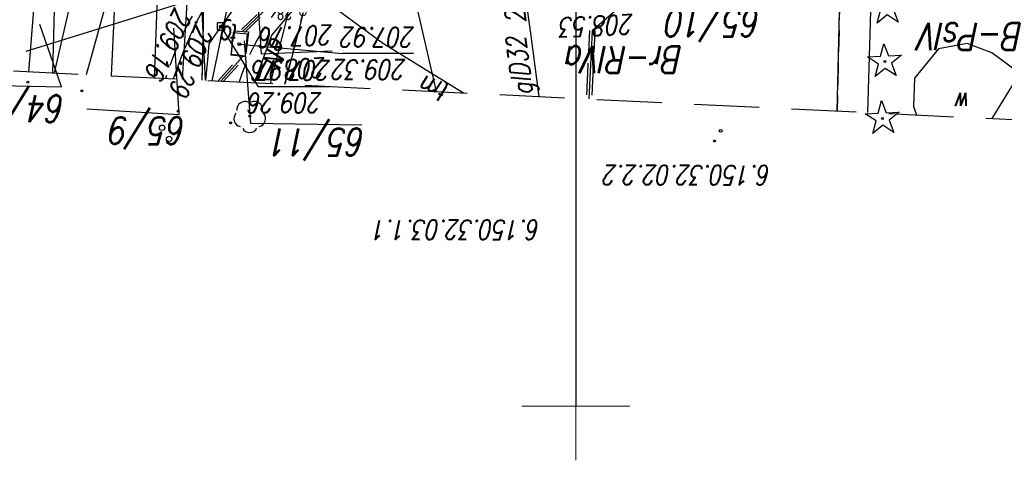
# Model space of a CAD drawing. Extents: x -110 to 11927435, y -6590197 to 5675023.
# Tile 37 of 71: x -74 to -29, y -328 to -307. Entities that reach past the tile are written whole.
import ezdxf
from ezdxf.enums import TextEntityAlignment as Align

# ---------------------------------------------------------------- set-up
doc = ezdxf.new("R2010")
doc.units = 0
doc.header["$PDMODE"] = 33
doc.header["$PDSIZE"] = 0.3
for name, pattern in [('BPB', [1.5, 1, -0.5]), ('KOC', [2, 1.5, -0.5]), ('KOJ', [0]), ('KOU', [1.5, 1, -0.5]), ('UBE', [1.5, 1, -0.5]), ('UBT', [1.5, 1, -0.5]), ('UOT', [1.5, 1, -0.5]), ('UPE', [0]), ('UPG', [0]), ('UPK', [0]), ('UPT', [0]), ('UPW', [0]), ('ZWJ', [0])]:
    doc.linetypes.add(name, pattern=pattern)
doc.layers.get('0').update_dxf_attribs({"color": 250, "linetype": 'CONTINUOUS', "lineweight": 100})
doc.layers.add('_0', color=7, linetype='CONTINUOUS')
doc.layers.add('PARSI', color=7, linetype='CONTINUOUS', lineweight=20, true_color=0x0a0909)
for name, color, linetype, lineweight, plot in [('PP$$O', 209, 'CONTINUOUS', 13, False), ('PPZAO', 51, 'CONTINUOUS', 13, False), ('PPZAP', 51, 'CONTINUOUS', 13, False)]:
    doc.layers.add(name, color=color, linetype=linetype, lineweight=lineweight, plot=plot)
doc.styles.add('K1_ACAD', font='romans.shx', dxfattribs={"width": 0.8, "oblique": 12})
doc.styles.add('OPIS_PIK', font='txt', dxfattribs={"width": 0.8, "height": 1.2})
doc.styles.get("Standard").update_dxf_attribs({"font": 'Simplex.SHX', "width": 0.75})

# ---------------------------------------------------------------- blocks, each defined once
blk = doc.blocks.new('other_WSU')
at = {"linetype": 'Continuous'}
blk.add_circle((0, 0), 0.045, dxfattribs=at)
blk = doc.blocks.new('other_ZAS')
at = {"linetype": 'Continuous'}
for p, q in [((0.175, 0.175), (-0.175, 0.175)), ((-0.175, 0.175), (-0.175, -0.175)), ((0.175, -0.175), (0.175, 0.175)), ((-0.175, -0.175), (0.175, -0.175))]:
    blk.add_line(p, q, dxfattribs=at)
blk = doc.blocks.new('other_UGG')
at = {"linetype": 'Continuous'}
blk.add_circle((0, 0), 0.0625, dxfattribs=at)
blk = doc.blocks.new('other_WLD')
at = {"linetype": 'Continuous'}
for p, q in [((0.5, 0.333), (-0.5, 0.333)), ((-0.5, 0.333), (-0.5, -0.333)), ((0.5, -0.333), (0.5, 0.333)), ((-0.5, -0.333), (0.5, -0.333))]:
    blk.add_line(p, q, dxfattribs=at)
blk = doc.blocks.new('other_UGE')
at = {"linetype": 'Continuous'}
blk.add_circle((0, 0), 0.0625, dxfattribs=at)
blk = doc.blocks.new('other_DIG')
at = {"linetype": 'Continuous'}
for p, q in [((-0.3012, 0.09375), (-0.4937, 0.6621)), ((-0.4937, 0.6621), (-0.0039, 0.31545)), ((-0.0039, 0.31545), (0.4771, 0.67415)), ((0.4771, 0.67415), (0.2988, 0.1012)), ((-0.78225, -0.26495), (-0.3012, 0.09375)), ((0.2988, 0.1012), (0.7886, -0.24545)), ((-0.18225, -0.2575), (-0.78225, -0.26495)), ((0.01025, -0.82585), (-0.18225, -0.2575)), ((0.1886, -0.2529), (0.01025, -0.82585)), ((0.7886, -0.24545), (0.1886, -0.2529))]:
    blk.add_line(p, q, dxfattribs=at)
blk.add_circle((0, 0), 0.045, dxfattribs=at)
blk = doc.blocks.new('other_WSP')
at = {"linetype": 'Continuous'}
blk.add_circle((0, 0), 0.045, dxfattribs=at)
blk = doc.blocks.new('ARM')
at = {"linetype": 'Continuous'}
blk.add_circle((0, 0), 0.125, dxfattribs=at)
blk = doc.blocks.new('other_DLI')
at = {"linetype": 'Continuous'}
blk.add_circle((0, 0), 0.045, dxfattribs=at)
for centre, start, end in [((-0.357, 0.116), 102.1445, 221.86), ((0, 0.375), 30.1401, 149.8599), ((0.357, 0.116), 318.14, 77.8555), ((-0.22, -0.303), 174.1482, 293.8542), ((0.22, -0.303), 246.1458, 5.8518)]:
    blk.add_arc(centre, 0.375, start, end, dxfattribs=at)
blk = doc.blocks.new('mzsk01')
at = {"layer": 'PARSI'}
for p, q in [((0, -5), (0, 5)), ((5, 0), (-5, 0))]:
    blk.add_line(p, q, dxfattribs=at)
blk = doc.blocks.new('PIK_ZA')
at = {"layer": 'PPZAP'}
blk.add_point((0, 0), dxfattribs=at)
at = {"layer": 'PP$$O', "oblique": 15, "width": 0.8, "flags": 1}
blk.add_attdef('KOD', (1, -1.3), '', height=0.5, dxfattribs=at)
at = {"layer": 'PPZAO', "color": 0, "style": 'OPIS_PIK', "width": 0.8}
blk.add_attdef('NR_PKT', (1, -0.5), '', height=1.2, dxfattribs=at)
blk = doc.blocks.new('mdcp Łuszczanowiece')
at = {"layer": '_0'}
for p, q in [((6591200, 5674750), (6591200, 5675000)), ((6591187.92, 5674986.351), (6591187.62, 5674973.63)), ((6591212.6, 5674981.81), (6591213.451, 5674985.109)), ((6591217.26, 5674984.924), (6591217.19, 5674981.41)), ((6591219.21, 5674977.15), (6591219.482, 5674984.816))]:
    blk.add_line(p, q, dxfattribs=at)
at = {"layer": '_0', "linetype": 'ZWJ'}
for p, q in [((6591180.758, 5674986.699), (6591179.6, 5674984.817)), ((6591184.385, 5674986.136), (6591184.255, 5674986.529)), ((6591184.339, 5674984.832), (6591184.385, 5674986.136)), ((6591179.653, 5674984.486), (6591180.765, 5674983.662)), ((6591183.235, 5674983.475), (6591184.339, 5674984.832)), ((6591180.765, 5674983.662), (6591181.904, 5674983.229)), ((6591181.904, 5674983.229), (6591183.235, 5674983.475))]:
    blk.add_line(p, q, dxfattribs=at)
at = {"layer": '_0', "linetype": 'UPE'}
for p, q in [((6591186.392, 5674982.273), (6591186.51, 5674986.42)), ((6591199.24, 5674982.64), (6591199.392, 5674985.793)), ((6591214.113, 5674985.077), (6591213.285, 5674981.849)), ((6591214.854, 5674985.041), (6591214.04, 5674982.848)), ((6591187.78, 5674972.73), (6591199.24, 5674982.64)), ((6591214.04, 5674982.848), (6591212.81, 5674981.4)), ((6591186.199, 5674975.655), (6591186.392, 5674982.273))]:
    blk.add_line(p, q, dxfattribs=at)
at = {"layer": '_0', "linetype": 'KOU'}
for p, q in [((6591187.62, 5674973.63), (6591187.92, 5674986.351)), ((6591213.451, 5674985.109), (6591212.6, 5674981.81)), ((6591217.26, 5674984.924), (6591217.19, 5674981.41))]:
    blk.add_line(p, q, dxfattribs=at)
at = {"layer": '_0', "linetype": 'UBE'}
for p, q in [((6591199.21, 5674984.611), (6591199.268, 5674985.799)), ((6591199.46, 5674984.599), (6591199.517, 5674985.787)), ((6591199.115, 5674982.646), (6591199.21, 5674984.611)), ((6591199.365, 5674982.634), (6591199.46, 5674984.599))]:
    blk.add_line(p, q, dxfattribs=at)
at = {"layer": '_0', "linetype": 'UPG'}
for p, q in [((6591202.11, 5674982.648), (6591201.702, 5674985.685)), ((6591217.01, 5674983.81), (6591217.106, 5674984.931)), ((6591217.289, 5674981.764), (6591217.13, 5674984.93)), ((6591224.094, 5674984.591), (6591220.84, 5674970.44)), ((6591216.96, 5674983.24), (6591217.01, 5674983.81)), ((6591216.4, 5674982.44), (6591216.96, 5674983.24)), ((6591202.53, 5674979.5), (6591202.11, 5674982.648)), ((6591215.84, 5674981.65), (6591216.4, 5674982.44))]:
    blk.add_line(p, q, dxfattribs=at)
at = {"layer": '_0', "linetype": 'UPT'}
for p, q in [((6591208.89, 5674983.235), (6591205.186, 5674985.511)), ((6591216.402, 5674984.965), (6591215.4, 5674983.84)), ((6591216.809, 5674984.946), (6591215.842, 5674980.34)), ((6591212.391, 5674980.649), (6591208.89, 5674983.235)), ((6591215.41, 5674982.67), (6591212.76, 5674980.15))]:
    blk.add_line(p, q, dxfattribs=at)
at = {"layer": '_0', "linetype": 'UPW'}
for p, q in [((6591207.754, 5674979.818), (6591206.455, 5674985.449)), ((6591217.807, 5674978.665), (6591218.191, 5674984.878)), ((6591207.263, 5674977.907), (6591225.414, 5674983.601))]:
    blk.add_line(p, q, dxfattribs=at)
at = {"layer": '_0', "linetype": 'Continuous'}
for p, q in [((6591211.389, 5674985.23), (6591214.678, 5674985.23)), ((6591216.4, 5674982.44), (6591214.678, 5674985.23)), ((6591207.499, 5674983.69), (6591210.788, 5674983.69)), ((6591215.55, 5674983.26), (6591210.788, 5674983.69)), ((6591211.256, 5674983.58), (6591214.543, 5674983.717)), ((6591215.019, 5674976.019), (6591214.543, 5674983.717))]:
    blk.add_line(p, q, dxfattribs=at)
at = {"layer": '_0', "linetype": 'UBT'}
for p, q in [((6591216.274, 5674984.972), (6591215.325, 5674983.906)), ((6591216.53, 5674984.959), (6591215.475, 5674983.774)), ((6591215.311, 5674982.722), (6591214.001, 5674981.472)), ((6591215.449, 5674982.578), (6591214.139, 5674981.328))]:
    blk.add_line(p, q, dxfattribs=at)
at = {"layer": '_0', "linetype": 'UPK'}
for p, q in [((6591220.84, 5674970.44), (6591221.465, 5674984.719)), ((6591223.966, 5674975.831), (6591224.181, 5674984.587))]:
    blk.add_line(p, q, dxfattribs=at)
at = {"layer": '_0', "linetype": 'KOJ'}
for p, q in [((6591222.619, 5674984.663), (6591221.17, 5674979.46)), ((6591224.82, 5674978.8), (6591225.291, 5674984.533))]:
    blk.add_line(p, q, dxfattribs=at)
at = {"layer": '_0', "linetype": 'UOT'}
for p, q in [((6591215.13, 5674982.69), (6591215.26, 5674983.85)), ((6591215.26, 5674983.85), (6591215.93, 5674983.77)), ((6591215.93, 5674983.77), (6591215.81, 5674982.64)), ((6591215.81, 5674982.64), (6591215.13, 5674982.69))]:
    blk.add_line(p, q, dxfattribs=at)
at = {"layer": '_0', "linetype": 'BPB', "ltscale": 3}
blk.add_lwpolyline([(6591165.185, 5674987.457), (6591158.691, 5674859.807), (6591109.553, 5674863.045), (6591110.755, 5674725.53), (6591237.72, 5674719.424), (6591252.958, 5674983.187)], close=True, dxfattribs=at)
at = {"layer": '_0', "flags": 128}
for points in [[(6591209.892, 5674986.996), (6591215.025, 5674986.93), (6591215.311, 5674983.097)], [(6591222.603, 5674986.247), (6591218.329, 5674986.511), (6591218.571, 5674982.524)], [(6591228.727, 5674985.123), (6591223.77, 5674985.234), (6591224.762, 5674982.348)]]:
    blk.add_lwpolyline(points, dxfattribs=at)
at = {"layer": '_0', "linetype": 'KOC'}
blk.add_arc((6591205.424, 5674988.138), 10.6, 316.6358, 342.8175, dxfattribs=at)
at = {"layer": '_0', "linetype": 'KOU'}
blk.add_arc((6591204.083, 5674989.418), 15.56, 309.2598, 342.895, dxfattribs=at)
at = {"layer": '_0', "linetype": 'KOJ'}
for centre, radius, start, end in [((6591196.432, 5674992.349), 23.4, 334.431, 341.3298), ((6591203.915, 5674989.619), 15.49, 305.3167, 331.5919)]:
    blk.add_arc(centre, radius, start, end, dxfattribs=at)
at = {"layer": '_0', "color": 253, "xscale": 0.5, "yscale": 0.5, "zscale": 0.5}
blk.add_blockref('mzsk01', (6591200, 5675000), dxfattribs=at)
at = {"layer": '_0', "color": 253}
for name, p, rotation in [('other_WSP', (6591193.593, 5674987.736), 2.391512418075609), ('ARM', (6591218.795, 5674987.643), 2.394681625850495), ('other_DIG', (6591185.82, 5674986.694), 2.391321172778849), ('other_UGG', (6591193.304, 5674987.267), 2.391485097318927), ('ARM', (6591219.117, 5674987.126), 2.394736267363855), ('other_DIG', (6591185.719, 5674984.062), 2.391157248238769), ('other_WLD', (6591215.55, 5674983.26), 264.1600013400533), ('other_ZAS', (6591216.4, 5674982.44), 269.9999974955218), ('other_DIG', (6591185.626, 5674981.593), 2.391020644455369)]:
    blk.add_blockref(name, p, dxfattribs=dict(at, rotation=rotation))
at = {"layer": '_0'}
for name, p, rotation in [('other_DIG', (6591185.82, 5674986.694), 2.391321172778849), ('other_DIG', (6591185.719, 5674984.062), 2.391157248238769), ('other_WLD', (6591215.55, 5674983.26), 264.1600013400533), ('other_ZAS', (6591216.4, 5674982.44), 269.9999974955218), ('other_DIG', (6591185.626, 5674981.593), 2.391020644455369)]:
    blk.add_blockref(name, p, dxfattribs=dict(at, rotation=rotation))
at = {"layer": '_0', "color": 253}
for name, p in [('other_DLI', (6591215.07, 5674986.59)), ('other_WSU', (6591215.95, 5674986.89)), ('other_WSU', (6591218.37, 5674986.35)), ('other_WSU', (6591222.83, 5674985.42)), ('other_WSU', (6591225.33, 5674985.01)), ('other_UGE', (6591215.55, 5674983.26)), ('other_UGG', (6591216.4, 5674982.44)), ('other_WSU', (6591217.54, 5674982.25))]:
    blk.add_blockref(name, p, dxfattribs=at)
at = {"layer": '_0'}
for name, p in [('other_UGE', (6591215.55, 5674983.26)), ('other_UGG', (6591216.4, 5674982.44)), ('other_WSU', (6591217.54, 5674982.25))]:
    blk.add_blockref(name, p, dxfattribs=at)
at = {"layer": '_0', "xscale": 0.5, "yscale": 0.5, "zscale": 0.5}
blk.add_blockref('PIK_ZA', (6591212.61, 5674981.793, 209.005), dxfattribs=at).add_auto_attribs({'NR_PKT': '28'})
at = {"layer": '_0', "style": 'K1_ACAD', "oblique": 12, "width": 0.8}
for s, p in [('6.150.32.03.1.1', (6591205.49, 5674991.12)), ('6.150.32.02.2.2', (6591194.826, 5674988.592))]:
    blk.add_text(s, height=0.9, dxfattribs=at).set_placement(p, align=Align.BOTTOM_CENTER)
for s, height, p in [('65/11', 1.25, (6591209.685, 5674988.4)), ('65/9', 1.25, (6591217.98, 5674987.876)), ('64/2', 1.25, (6591223.563, 5674986.861)), ('209.26', 0.9, (6591211.71, 5674986.43)), ('209.32', 0.9, (6591207.82, 5674984.89)), ('207.97', 0.9, (6591211.308, 5674984.93)), ('Br-RIVa', 1.25, (6591195.024, 5674984.599)), ('B-PsIV', 1.25, (6591179.305, 5674983.529)), ('207.92', 0.9, (6591207.418, 5674983.39)), ('t', 0.9, (6591215.55, 5674983.26)), ('65/10', 1.25, (6591191.415, 5674982.908))]:
    blk.add_text(s, height=height, dxfattribs=at).set_placement(p, align=Align.TOP_LEFT)
blk.add_text('w', height=0.9, rotation=2.3913, dxfattribs=at).set_placement((6591181.738, 5674985.945), align=Align.MIDDLE_LEFT)
for s, rotation, p in [('tm', 339.0967, (6591205.751, 5674985.144)), ('glD32', 277.3111, (6591201.987, 5674985.573)), ('209.29', 68.16, (6591217.54, 5674982.25)), ('eN', 69.6341, (6591214.04, 5674982.848)), ('207.75', 277.681, (6591202.298, 5674982.255))]:
    blk.add_text(s, height=0.9, rotation=rotation, dxfattribs=at).set_placement(p)
for s, rotation, p in [('208.76', 2.3936, (6591211.527, 5674984.792)), ('209.16', 65, (6591217.69, 5674981.87)), ('207.76', 2.3936, (6591211.188, 5674983.277)), ('208.53', 2.3914, (6591197.292, 5674982.788))]:
    blk.add_text(s, height=0.9, rotation=rotation, dxfattribs=at).set_placement(p, align=Align.TOP_LEFT)
blk.add_text('g', height=0.9, dxfattribs=at).set_placement((6591216.4, 5674982.44), align=Align.RIGHT)

msp = doc.modelspace()

# ---------------------------------------------------------------- block references
at = {"layer": '_0', "linetype": 'ByBlock', "lineweight": 9, "rotation": 180}
msp.add_blockref('mdcp Łuszczanowiece', (6591151.409, 5674674.849), dxfattribs=at)

doc.saveas('drawing.dxf')
